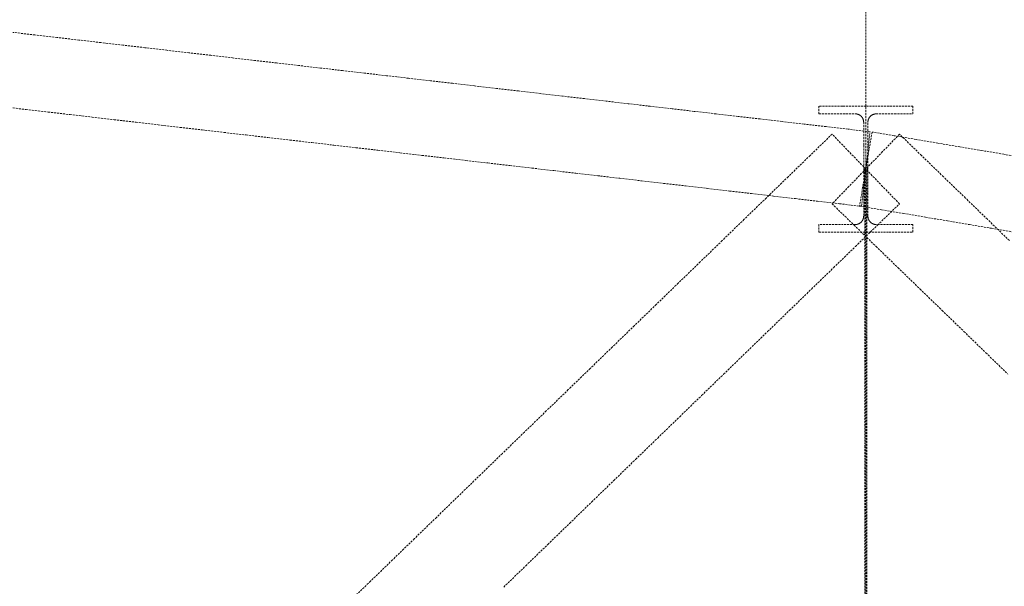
# Model space of a CAD drawing. Header units: millimetres. Extents: x -176817 to 571382, y -58489 to 156123.
# Tile 254 of 256: x 162704 to 165854, y 125259 to 127070. Entities that reach past the tile are written whole.
import ezdxf

# ---------------------------------------------------------------- set-up
doc = ezdxf.new("R2010")
doc.units = ezdxf.units.MM
doc.header["$LTSCALE"] = 0.2
doc.linetypes.add('HIDDEN', pattern=[9.525, 6.35, -3.175])
doc.layers.add('-AAA Podkład', color=252, linetype='Continuous', lineweight=13)

msp = doc.modelspace()

# ---------------------------------------------------------------- linework, layer by layer
at = {"layer": '-AAA Podkład', "linetype": 'HIDDEN', "ltscale": 5}
msp.add_line((165410.9118, 154623.4714), (165410.9118, 103624.3027), dxfattribs=at)
for points in [[(165397.1055, 126473.8627), (165404.0086, 126533.4643), (165410.9118, 126593.0658), (165417.815, 126652.6674), (165424.7182, 126712.269), (165354.4057, 126720.4127), (165284.0932, 126728.5565), (165213.7807, 126736.7002), (165143.4682, 126744.844), (165073.1557, 126752.9877), (165002.8432, 126761.1315), (164932.5307, 126769.2752), (164862.2182, 126777.419), (164791.9057, 126785.5627), (164721.5932, 126793.7065), (164651.2807, 126801.8502), (164580.9682, 126809.994), (164510.6557, 126818.1377), (164440.3432, 126826.2815), (164370.0307, 126834.4252), (164299.7182, 126842.569), (164229.4057, 126850.7127), (164159.0932, 126858.8565), (164088.7807, 126867.0002), (164018.4682, 126875.144), (163948.1557, 126883.2877), (163877.8432, 126891.4315), (163807.5307, 126899.5752), (163737.2182, 126907.719), (163666.9057, 126915.8627), (163596.5932, 126924.0065), (163526.2807, 126932.1502), (163455.9682, 126940.294), (163385.6557, 126948.4377), (163315.3432, 126956.5815), (163245.0307, 126964.7252), (163174.7182, 126972.869), (163104.4057, 126981.0127), (163034.0932, 126989.1565), (162963.7807, 126997.3002), (162893.4682, 127005.444), (162823.1557, 127013.5877), (162752.8432, 127021.7315), (162682.5307, 127029.8752)], [(162654.918, 126791.469), (162725.2305, 126783.3252), (162795.543, 126775.1815), (162865.8555, 126767.0377), (162936.168, 126758.894), (163006.4805, 126750.7502), (163076.793, 126742.6065), (163147.1055, 126734.4627), (163217.418, 126726.319), (163287.7305, 126718.1752), (163358.043, 126710.0315), (163428.3555, 126701.8877), (163498.668, 126693.744), (163568.9805, 126685.6002), (163639.293, 126677.4565), (163709.6055, 126669.3127), (163779.918, 126661.169), (163850.2305, 126653.0252), (163920.543, 126644.8815), (163990.8555, 126636.7377), (164061.168, 126628.594), (164131.4805, 126620.4502), (164201.793, 126612.3065), (164272.1055, 126604.1627), (164342.418, 126596.019), (164412.7305, 126587.8752), (164483.043, 126579.7315), (164553.3555, 126571.5877), (164623.668, 126563.444), (164693.9805, 126555.3002), (164764.293, 126547.1565), (164834.6055, 126539.0127), (164904.918, 126530.869), (164975.2305, 126522.7252), (165045.543, 126514.5815), (165115.8555, 126506.4377), (165186.168, 126498.294), (165256.4805, 126490.1502), (165326.793, 126482.0065), (165397.1055, 126473.8627)], [(165417.6618, 126593.0658), (165417.6618, 126667.7195), (165417.6618, 126742.3732), (165417.67, 126743.0372), (165417.6943, 126743.7006), (165417.7349, 126744.3629), (165417.7917, 126745.024), (165417.8647, 126745.6834), (165417.9538, 126746.341), (165418.0589, 126746.9964), (165418.1802, 126747.6493), (165418.3172, 126748.2982), (165418.47, 126748.9434), (165418.6385, 126749.5844), (165418.8226, 126750.221), (165419.0222, 126750.853), (165419.2373, 126751.4799), (165419.4676, 126752.1016), (165419.7132, 126752.7177), (165419.9743, 126753.3285), (165420.25, 126753.9324), (165420.5404, 126754.5291), (165420.8453, 126755.1185), (165421.1646, 126755.7002), (165421.498, 126756.274), (165421.8456, 126756.8397), (165422.2071, 126757.3969), (165422.5817, 126757.9445), (165422.9694, 126758.4825), (165423.3702, 126759.0106), (165423.7837, 126759.5288), (165424.2097, 126760.0366), (165424.6482, 126760.5339), (165425.0988, 126761.0205), (165425.5615, 126761.496), (165426.0358, 126761.9601), (165426.5211, 126762.4123), (165427.0172, 126762.8523), (165427.5238, 126763.2798), (165428.0408, 126763.6949), (165428.568, 126764.0971), (165429.105, 126764.4865), (165429.6517, 126764.8627), (165430.2077, 126765.2255), (165430.7722, 126765.5743), (165431.3449, 126765.9091), (165431.9256, 126766.2297), (165432.514, 126766.5358), (165433.1099, 126766.8275), (165433.7129, 126767.1045), (165434.3228, 126767.3667), (165434.9384, 126767.6136), (165435.5597, 126767.8451), (165436.1862, 126768.0613), (165436.8178, 126768.262), (165437.454, 126768.447), (165438.0948, 126768.6164), (165438.7397, 126768.7701), (165439.3886, 126768.9079), (165440.0411, 126769.0298), (165440.6961, 126769.1355), (165441.3533, 126769.225), (165442.0124, 126769.2983), (165442.6731, 126769.3554), (165443.3351, 126769.3962), (165443.9981, 126769.4207), (165444.6618, 126769.4289), (165502.7868, 126769.4289), (165560.9118, 126769.4289), (165560.9118, 126793.4784), (165485.9118, 126793.4784), (165410.9118, 126793.4784), (165335.9118, 126793.4784), (165260.9118, 126793.4784), (165260.9118, 126769.4289), (165319.0368, 126769.4289), (165377.1618, 126769.4289), (165377.8259, 126769.4207), (165378.4893, 126769.3962), (165379.1517, 126769.3553), (165379.8127, 126769.2982), (165380.4722, 126769.2248), (165381.1297, 126769.1352), (165381.785, 126769.0293), (165382.4379, 126768.9073), (165383.0866, 126768.7695), (165383.7316, 126768.6158), (165384.3723, 126768.4463), (165385.0086, 126768.2611), (165385.6402, 126768.0604), (165386.2667, 126767.8442), (165386.8879, 126767.6125), (165387.5035, 126767.3656), (165388.1137, 126767.1032), (165388.717, 126766.826), (165389.313, 126766.5341), (165389.9016, 126766.2277), (165390.4825, 126765.907), (165391.0554, 126765.572), (165391.6201, 126765.2228), (165392.1763, 126764.8598), (165392.7228, 126764.4836), (165393.2596, 126764.0942), (165393.7866, 126763.6919), (165394.3035, 126763.2768), (165394.81, 126762.8492), (165395.306, 126762.4092), (165395.7911, 126761.9571), (165396.2652, 126761.493), (165396.7279, 126761.0172), (165397.1785, 126760.5305), (165397.617, 126760.033), (165398.043, 126759.5251), (165398.4565, 126759.0068), (165398.8572, 126758.4785), (165399.2449, 126757.9403), (165399.6195, 126757.3925), (165399.9807, 126756.8355), (165400.328, 126756.2701), (165400.6612, 126755.6964), (165400.9803, 126755.1149), (165401.285, 126754.5257), (165401.5752, 126753.9291), (165401.8507, 126753.3255), (165402.1115, 126752.715), (165402.3571, 126752.0988), (165402.5874, 126751.4771), (165402.8023, 126750.8502), (165403.0019, 126750.2183), (165403.1859, 126749.5817), (165403.3543, 126748.9407), (165403.507, 126748.2956), (165403.644, 126747.6466), (165403.7651, 126746.994), (165403.8702, 126746.339), (165403.9592, 126745.6817), (165404.0321, 126745.0226), (165404.0888, 126744.3619), (165404.1293, 126743.6999), (165404.1537, 126743.0369), (165404.1618, 126742.3732), (165404.1618, 126667.7195), (165404.1618, 126593.0658), (165417.6618, 126593.0658)], [(165923.1009, 126628.1856), (165852.7884, 126640.0715), (165782.4759, 126651.9575), (165712.1634, 126663.8434), (165641.8509, 126675.7294), (165571.5384, 126687.6153), (165501.2259, 126699.5012), (165430.9134, 126711.3872), (165420.9126, 126652.2265), (165410.9118, 126593.0658), (165400.911, 126533.9052), (165390.9103, 126474.7445), (165461.2228, 126462.8586), (165531.5353, 126450.9726), (165601.8478, 126439.0867), (165672.1603, 126427.2008), (165742.4728, 126415.3148), (165812.7853, 126403.4289), (165883.0978, 126391.5429)], [(165518.7119, 126481.6919), (165464.8119, 126537.3789), (165410.9118, 126593.0658), (165357.0118, 126648.7528), (165303.1118, 126704.4398), (165232.7993, 126636.3835), (165162.4868, 126568.3273), (165092.1743, 126500.271), (165021.8618, 126432.2148), (164951.5493, 126364.1585), (164881.2368, 126296.1023), (164810.9243, 126228.046), (164740.6118, 126159.9898), (164670.2993, 126091.9335), (164599.9868, 126023.8773), (164529.6743, 125955.821), (164459.3618, 125887.7648), (164389.0493, 125819.7085), (164318.7368, 125751.6523), (164248.4243, 125683.596), (164178.1118, 125615.5398), (164107.7993, 125547.4835), (164037.4868, 125479.4273), (163967.1743, 125411.371), (163896.8618, 125343.3148), (163826.5493, 125275.2585), (163756.2368, 125207.2023)], [(165870.2744, 126364.1585), (165799.9619, 126432.2148), (165729.6494, 126500.271), (165659.3369, 126568.3273), (165589.0244, 126636.3835), (165518.7119, 126704.4398), (165464.8119, 126648.7528), (165410.9118, 126593.0658), (165357.0118, 126537.3789), (165303.1118, 126481.6919), (165373.4243, 126413.6357), (165443.7368, 126345.5794), (165514.0493, 126277.5232), (165584.3618, 126209.4669), (165654.6743, 126141.4107), (165724.9868, 126073.3544), (165795.2993, 126005.2982), (165865.6118, 125937.2419)], [(165560.9118, 126391.2912), (165560.9118, 126415.5041), (165502.7868, 126415.5041), (165444.6618, 126415.5041), (165443.9956, 126415.5124), (165443.3301, 126415.5373), (165442.6657, 126415.5787), (165442.0026, 126415.6366), (165441.3411, 126415.711), (165440.6816, 126415.8018), (165440.0244, 126415.909), (165439.3696, 126416.0325), (165438.7185, 126416.1723), (165438.0713, 126416.3281), (165437.4284, 126416.4999), (165436.79, 126416.6876), (165436.1564, 126416.891), (165435.5281, 126417.1101), (165434.9051, 126417.3448), (165434.2879, 126417.595), (165433.6776, 126417.8602), (165433.0743, 126418.1403), (165432.4783, 126418.4351), (165431.8898, 126418.7445), (165431.3092, 126419.0683), (165430.7367, 126419.4064), (165430.1725, 126419.7587), (165429.6169, 126420.125), (165429.07, 126420.5051), (165428.5328, 126420.8985), (165428.0057, 126421.3049), (165427.4888, 126421.7241), (165426.9824, 126422.1558), (165426.4867, 126422.6), (165426.0019, 126423.0563), (165425.5283, 126423.5246), (165425.0661, 126424.0046), (165424.616, 126424.4955), (165424.1783, 126424.9972), (165423.7531, 126425.5093), (165423.3405, 126426.0317), (165422.9408, 126426.5641), (165422.5541, 126427.1063), (165422.1805, 126427.6581), (165421.8209, 126428.2183), (165421.4753, 126428.7869), (165421.1436, 126429.3635), (165420.8262, 126429.9481), (165420.5231, 126430.5401), (165420.2344, 126431.1395), (165419.9603, 126431.7458), (165419.701, 126432.3589), (165419.4564, 126432.9788), (165419.227, 126433.6042), (165419.0129, 126434.2348), (165418.8143, 126434.8703), (165418.6312, 126435.5104), (165418.4636, 126436.1549), (165418.3117, 126436.8035), (165418.1755, 126437.4558), (165418.0553, 126438.1103), (165417.9511, 126438.7673), (165417.8628, 126439.4264), (165417.7905, 126440.0873), (165417.7343, 126440.7498), (165417.694, 126441.4136), (165417.6699, 126442.0783), (165417.6618, 126442.7437), (165417.6618, 126517.9048), (165417.6618, 126593.0658), (165404.1618, 126593.0658), (165404.1618, 126517.9048), (165404.1618, 126442.7437), (165404.1538, 126442.0778), (165404.1296, 126441.4125), (165404.0893, 126440.7482), (165404.0329, 126440.0851), (165403.9605, 126439.4236), (165403.8721, 126438.764), (165403.7677, 126438.1065), (165403.6473, 126437.4515), (165403.5111, 126436.7996), (165403.3592, 126436.1515), (165403.1917, 126435.5074), (165403.0085, 126434.8676), (165402.81, 126434.2325), (165402.596, 126433.6023), (165402.3667, 126432.9773), (165402.1222, 126432.3578), (165401.8626, 126431.7442), (165401.5883, 126431.1374), (165401.2993, 126430.5376), (165400.9959, 126429.9452), (165400.6782, 126429.3603), (165400.3462, 126428.7832), (165400.0002, 126428.2142), (165399.6402, 126427.6536), (165399.2672, 126427.1028), (165398.881, 126426.5615), (165398.4818, 126426.03), (165398.0699, 126425.5084), (165397.6453, 126424.997), (165397.2082, 126424.4962), (165396.7589, 126424.006), (165396.2976, 126423.5268), (165395.8238, 126423.0583), (165395.3389, 126422.6018), (165394.8431, 126422.1575), (165394.3366, 126421.7256), (165393.8196, 126421.3063), (165393.2924, 126420.8997), (165392.7552, 126420.5062), (165392.2081, 126420.1258), (165391.6523, 126419.7594), (165391.0878, 126419.407), (165390.515, 126419.0687), (165389.9341, 126418.7447), (165389.3454, 126418.4351), (165388.7491, 126418.1401), (165388.1455, 126417.8599), (165387.5349, 126417.5947), (165386.9172, 126417.3443), (165386.2937, 126417.1095), (165385.6649, 126416.8902), (165385.0309, 126416.6867), (165384.392, 126416.499), (165383.7486, 126416.3271), (165383.1008, 126416.1713), (165382.4491, 126416.0315), (165381.795, 126415.9082), (165381.1383, 126415.8012), (165380.4794, 126415.7106), (165379.8186, 126415.6363), (165379.1561, 126415.5786), (165378.4923, 126415.5372), (165377.8274, 126415.5124), (165377.1618, 126415.5041), (165319.0368, 126415.5041), (165260.9118, 126415.5041), (165260.9118, 126391.2912), (165335.9118, 126391.2912), (165410.9118, 126391.2912), (165485.9118, 126391.2912), (165560.9118, 126391.2912)], [(165407.9118, 126593.0658), (165407.9118, 126525.0096), (165407.9118, 126456.9533), (165407.9118, 126388.8971), (165407.9118, 126320.8408), (165407.9118, 126252.7846), (165407.9118, 126184.7283), (165407.9118, 126116.6721), (165407.9118, 126048.6158), (165407.9118, 125980.5596), (165407.9118, 125912.5033), (165407.9118, 125844.4471), (165407.9118, 125776.3908), (165407.9118, 125708.3346), (165407.9118, 125640.2783), (165407.9118, 125572.2221), (165407.9118, 125504.1658), (165407.9118, 125436.1096), (165407.9118, 125368.0533), (165407.9118, 125299.9971), (165407.9118, 125231.9408)], [(165413.9118, 125231.9408), (165413.9118, 125299.9971), (165413.9118, 125368.0533), (165413.9118, 125436.1096), (165413.9118, 125504.1658), (165413.9118, 125572.2221), (165413.9118, 125640.2783), (165413.9118, 125708.3346), (165413.9118, 125776.3908), (165413.9118, 125844.4471), (165413.9118, 125912.5033), (165413.9118, 125980.5596), (165413.9118, 126048.6158), (165413.9118, 126116.6721), (165413.9118, 126184.7283), (165413.9118, 126252.7846), (165413.9118, 126320.8408), (165413.9118, 126388.8971), (165413.9118, 126456.9533), (165413.9118, 126525.0096), (165413.9118, 126593.0658), (165407.9118, 126593.0658)], [(164253.0869, 125256.6794), (164323.3994, 125324.7357), (164393.7119, 125392.7919), (164464.0244, 125460.8482), (164534.3369, 125528.9044), (164604.6494, 125596.9607), (164674.9619, 125665.0169), (164745.2744, 125733.0732), (164815.5869, 125801.1294), (164885.8994, 125869.1857), (164956.2119, 125937.2419), (165026.5244, 126005.2982), (165096.8369, 126073.3544), (165167.1494, 126141.4107), (165237.4619, 126209.4669), (165307.7744, 126277.5232), (165378.0869, 126345.5794), (165448.3994, 126413.6357), (165518.7119, 126481.6919)]]:
    msp.add_lwpolyline(points, dxfattribs=at)

doc.saveas('drawing.dxf')
